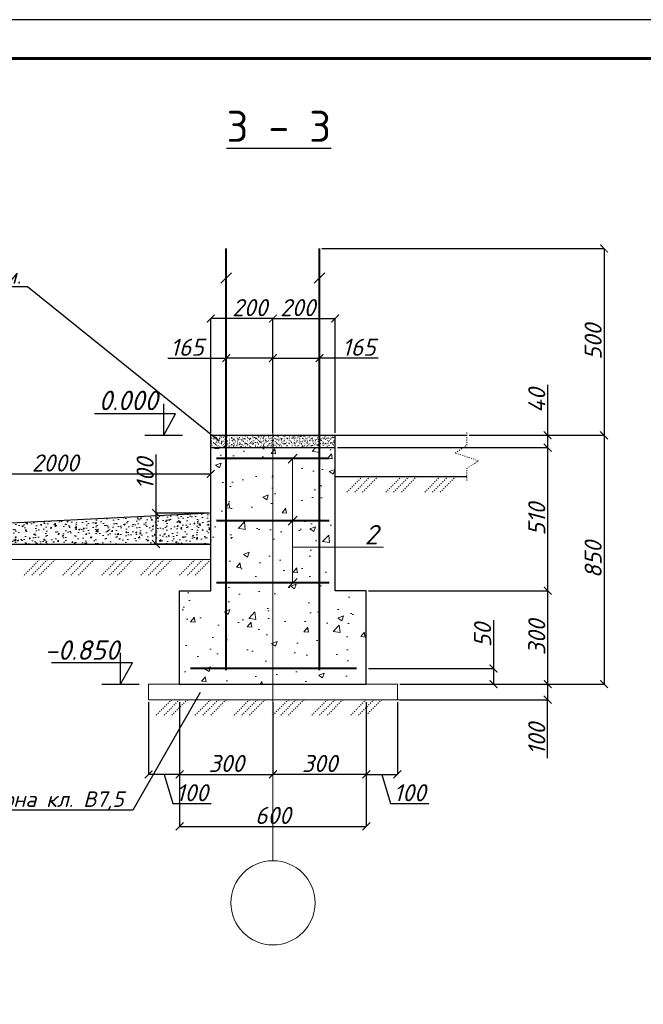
# Model space of a CAD drawing. Header units: millimetres. Extents: x 494616 to 29467618, y -815866 to -785734.
# Tile 8 of 21: x 614504 to 622523, y -798392 to -785734. Entities that reach past the tile are written whole.
import ezdxf
from ezdxf import colors
from ezdxf.entities.mleader import LeaderData, LeaderLine
from ezdxf.enums import TextEntityAlignment as Align
from ezdxf.math import Vec2, Vec3

# ---------------------------------------------------------------- set-up
doc = ezdxf.new("R2010")
doc.units = ezdxf.units.MM
for name, pattern in [('ACAD_ISO03W100', [30, 12, -18]), ('ACAD_ISO04W100', [30, 24, -3, 0, -3]), ('CENTER', [50.8, 31.75, -6.35, 6.35, -6.35])]:
    doc.linetypes.add(name, pattern=pattern)
for name, color, linetype in [('dim', 55, 'Continuous'), ('RAZMER', 5, 'Continuous'), ('Отметки', 5, 'Continuous')]:
    doc.layers.add(name, color=color, linetype=linetype)
for name, color, linetype, lineweight in [('HVA. Текст (Text) RU.0', 7, 'Continuous', 13), ('Арматура', 30, 'Continuous', 30), ('оси', 12, 'ACAD_ISO04W100', 20), ('текст', 7, 'Continuous', 25), ('Фундамент', 133, 'Continuous', 50), ('Фундаменты', 214, 'Continuous', 30), ('Штрих', 7, 'ACAD_ISO03W100', 15)]:
    doc.layers.add(name, color=color, linetype=linetype, lineweight=lineweight)
doc.styles.add('GOST', font='isocpeur.ttf', dxfattribs={"oblique": 15})
doc.styles.add('GOST 2.304', font='CS_Gost2304.shx', dxfattribs={"oblique": 15})
doc.styles.add('ISOCPEUR', font='isocpeui.ttf')
doc.styles.add('SPDS1', font='spds.shx', dxfattribs={"width": 0.8})
doc.styles.get("Standard").update_dxf_attribs({"font": 'arial.ttf'})
doc.dimstyles.new('100', dxfattribs={"dimtxt": 220, "dimasz": 100, "dimexe": 1.25, "dimexo": 30, "dimgap": 30, "dimtad": 1, "dimtxsty": 'GOST', "dimblk": 'ARCHTICK', "dimcen": 30, "dimadec": 0, "dimazin": 0, "dimtfac": 1, "dimtmove": 1, "dimatfit": 3, "dimldrblk": 'ARCHTICK', "dimfxl": 0, "dimarcsym": 0})

# ---------------------------------------------------------------- blocks, each defined once
blk = doc.blocks.new('*U867')
at = {"color": 0, "linetype": 'Continuous', "lineweight": -2}
blk.add_lwpolyline([(-541.81, 0), (0, 0), (0, 297), (-541.81, 297), (-541.81, 0)], dxfattribs=at)
at = {"color": 13, "linetype": 'Continuous', "lineweight": 60}
blk.add_lwpolyline([(-521.81, 5), (-5, 5), (-5, 292), (-521.81, 292), (-521.81, 5)], dxfattribs=at)
at = {"color": 0, "linetype": 'Continuous', "lineweight": -2, "style": 'GOST 2.304', "oblique": 15}
for tag, p in [('ДАТА_С7', (-532.61, 275.6)), ('ДАТА_С8', (-527.61, 275.6)), ('ДАТА_С9', (-522.61, 275.6)), ('ФАМИЛИЯ_С7', (-532.61, 240.6)), ('ФАМИЛИЯ_С8', (-527.61, 240.6)), ('ФАМИЛИЯ_С9', (-522.61, 240.6)), ('ДОЛЖНОСТЬ_С7', (-532.61, 220.6)), ('ДОЛЖНОСТЬ_С8', (-527.61, 220.6)), ('ДОЛЖНОСТЬ_С9', (-522.61, 220.6)), ('ДАТА_С4', (-532.61, 210.6)), ('ДАТА_С5', (-527.61, 210.6)), ('ДАТА_С6', (-522.61, 210.6)), ('ФАМИЛИЯ_С4', (-532.61, 175.6)), ('ФАМИЛИЯ_С5', (-527.61, 175.6)), ('ФАМИЛИЯ_С6', (-522.61, 175.6)), ('ДОЛЖНОСТЬ_С4', (-532.61, 155.6)), ('ДОЛЖНОСТЬ_С5', (-527.61, 155.6)), ('ДОЛЖНОСТЬ_С6', (-522.61, 155.6)), ('ДАТА_С1', (-532.61, 145.6)), ('ДАТА_С2', (-527.61, 145.6)), ('ДАТА_С3', (-522.61, 145.6)), ('ФАМИЛИЯ_С1', (-532.61, 110.6)), ('ФАМИЛИЯ_С2', (-527.61, 110.6)), ('ФАМИЛИЯ_С3', (-522.61, 110.6)), ('ДОЛЖНОСТЬ_С1', (-532.61, 90.6)), ('ДОЛЖНОСТЬ_С2', (-527.61, 90.6)), ('ДОЛЖНОСТЬ_С3', (-522.61, 90.6))]:
    blk.add_attdef(tag, p, '', height=2.5, rotation=90, dxfattribs=at)
for tag, p in [('ИЗМЕНЕНИЕ4', (-185, 55.95)), ('УЧАСТОК4', (-175, 55.95)), ('ЛИСТ4', (-165, 55.95)), ('ДОК4', (-155, 55.95)), ('ИЗМЕНЕНИЕ3', (-185, 50.95)), ('УЧАСТОК3', (-175, 50.95)), ('ЛИСТ3', (-165, 50.95)), ('ДОК3', (-155, 50.95)), ('ИЗМЕНЕНИЕ2', (-185, 45.95)), ('УЧАСТОК2', (-175, 45.95)), ('ЛИСТ2', (-165, 45.95)), ('ДОК2', (-155, 45.95)), ('НАИМЕНОВАНИЕ1', (-66.57, 45.54)), ('ИЗМЕНЕНИЕ1', (-185, 40.95)), ('УЧАСТОК1', (-175, 40.95)), ('ЛИСТ1', (-165, 40.95)), ('ДОК1', (-155, 40.95)), ('НАИМЕНОВАНИЕ2', (-66.57, 41.18)), ('НАИМЕНОВАНИЕ3', (-66.57, 36.94)), ('СООРУЖЕНИЕ1', (-89.86, 30.35)), ('СООРУЖЕНИЕ2', (-89.86, 25.99)), ('СООРУЖЕНИЕ3', (-89.86, 21.75)), ('НАИМЕНОВАНИЕ_ЛИСТА1', (-90.36, 15.32)), ('НАИМЕНОВАНИЕ_ЛИСТА2', (-90.36, 10.97)), ('НАИМЕНОВАНИЕ_ЛИСТА3', (-90.36, 6.72))]:
    blk.add_attdef(tag, text='', height=2.5, dxfattribs=at).set_placement(p, align=Align.CENTER)
at = {"color": 0, "linetype": 'Continuous', "lineweight": -2, "style": 'GOST 2.304', "oblique": 15, "flags": 8}
for tag, p in [('ДАТА10', (-130.07, 55.83)), ('ДАТА9', (-130.07, 50.83)), ('ДАТА8', (-130.07, 45.83)), ('ДАТА7', (-130.07, 40.83)), ('ДАТА6', (-130.07, 30.83)), ('ДАТА5', (-130.07, 25.83)), ('ДАТА4', (-130.07, 20.83)), ('ДАТА3', (-130.07, 15.83)), ('ДАТА2', (-130.07, 10.83)), ('ДАТА1', (-130.07, 5.83))]:
    blk.add_attdef(tag, text='', height=2.5, dxfattribs=at).set_placement(p, align=Align.CENTER)
at = {"color": 0, "linetype": 'Continuous', "lineweight": -2, "style": 'GOST 2.304', "oblique": 15}
blk.add_attdef('!ШИФР', text='', height=5, dxfattribs=at).set_placement((-60.29, 52.75), align=Align.RIGHT)
for tag, p, height in [('!РАЗДЕЛ', (-60.07, 52.75), 5), ('ДОЛЖНОСТЬ6', (-188.95, 30.95), 2.5), ('ФАМИЛИЯ6', (-168.95, 30.95), 2.5), ('ДОЛЖНОСТЬ5', (-188.95, 25.95), 2.5), ('ФАМИЛИЯ5', (-168.95, 25.95), 2.5), ('ДОЛЖНОСТЬ4', (-188.95, 20.95), 2.5), ('ФАМИЛИЯ4', (-168.95, 20.95), 2.5), ('ДОЛЖНОСТЬ3', (-188.95, 15.95), 2.5), ('ФАМИЛИЯ3', (-168.95, 15.95), 2.5), ('ДОЛЖНОСТЬ2', (-188.95, 10.95), 2.5), ('ФАМИЛИЯ2', (-168.95, 10.95), 2.5), ('ДОЛЖНОСТЬ1', (-188.95, 5.95), 2.5), ('ФАМИЛИЯ1', (-168.95, 5.95), 2.5)]:
    blk.add_attdef(tag, p, '', height=height, dxfattribs=at)
for tag, p in [('!СТАДИЯ', (-47.46, 25)), ('!НОМЕР', (-32.5, 25)), ('КОЛИЧЕСТВО_ЛИСТОВ', (-15, 25)), ('КОЛИЧЕСТВО_ЛИСТОВ', (-19.29, 13.01))]:
    blk.add_attdef(tag, text='', height=2.5, dxfattribs=at).set_placement(p, align=Align.MIDDLE_CENTER)
at = {"color": 0, "linetype": 'Continuous', "lineweight": -2, "style": 'GOST 2.304', "oblique": 15, "flags": 8}
blk.add_attdef('!ФОРМАТ', (-19.5, 1.25), '', height=2.5, dxfattribs=at)
blk = doc.blocks.new('_ArchTick')
at = {"color": 0, "linetype": 'ByBlock', "const_width": 0.15}
blk.add_lwpolyline([(-0.5, -0.5), (0.5, 0.5)], dxfattribs=at)
blk = doc.blocks.new('*D868')
at = {"layer": 'Defpoints', "color": 0, "lineweight": 20, "transparency": 16777216}
for p in [(616561, -794476), (617761, -794476), (617761, -795436)]:
    blk.add_point(p, dxfattribs=at)
at = {"layer": 'dim', "color": 0, "lineweight": -2, "transparency": 16777216}
for p, q in [((616561, -794506), (616561, -795437)), ((617761, -794506), (617761, -795437))]:
    blk.add_line(p, q, dxfattribs=at)
at = {"layer": 'dim', "color": 0, "linetype": 'Continuous', "lineweight": -2, "transparency": 16777216}
blk.add_line((616561, -795436), (617761, -795436), dxfattribs=at)
at = {"layer": 'dim', "color": 0, "lineweight": -2, "transparency": 16777216, "xscale": 100, "yscale": 100, "zscale": 100, "rotation": 180}
blk.add_blockref('_ArchTick', (616561, -795436), dxfattribs=at)
at = {"layer": 'dim', "color": 0, "lineweight": -2, "transparency": 16777216, "xscale": 100, "yscale": 100, "zscale": 100}
blk.add_blockref('_ArchTick', (617761, -795436), dxfattribs=at)
at = {"layer": 'dim', "color": 0, "transparency": 16777216, "insert": (617161, -795296), "char_height": 220, "attachment_point": 5, "style": 'GOST'}
blk.add_mtext('300', dxfattribs=at)
blk = doc.blocks.new('*D869')
at = {"layer": 'Defpoints', "color": 0, "lineweight": 20, "transparency": 16777216}
for p in [(616561, -794476), (618961, -794476), (618961, -796104)]:
    blk.add_point(p, dxfattribs=at)
at = {"layer": 'dim', "color": 0, "lineweight": -2, "transparency": 16777216}
for p, q in [((616561, -794506), (616561, -796106)), ((618961, -794506), (618961, -796106))]:
    blk.add_line(p, q, dxfattribs=at)
at = {"layer": 'dim', "color": 0, "linetype": 'Continuous', "lineweight": -2, "transparency": 16777216}
blk.add_line((616561, -796104), (618961, -796104), dxfattribs=at)
at = {"layer": 'dim', "color": 0, "lineweight": -2, "transparency": 16777216, "xscale": 100, "yscale": 100, "zscale": 100, "rotation": 180}
blk.add_blockref('_ArchTick', (616561, -796104), dxfattribs=at)
at = {"layer": 'dim', "color": 0, "lineweight": -2, "transparency": 16777216, "xscale": 100, "yscale": 100, "zscale": 100}
blk.add_blockref('_ArchTick', (618961, -796104), dxfattribs=at)
at = {"layer": 'dim', "color": 0, "transparency": 16777216, "insert": (617761, -795964), "char_height": 220, "attachment_point": 5, "style": 'GOST'}
blk.add_mtext('600', dxfattribs=at)
blk = doc.blocks.new('*D870')
at = {"layer": 'Defpoints', "color": 0, "lineweight": 20, "transparency": 16777216}
for p in [(617761, -794476), (618961, -794476), (617761, -795436)]:
    blk.add_point(p, dxfattribs=at)
at = {"layer": 'dim', "color": 0, "lineweight": -2, "transparency": 16777216}
for p, q in [((617761, -794506), (617761, -795437)), ((618961, -794506), (618961, -795437))]:
    blk.add_line(p, q, dxfattribs=at)
at = {"layer": 'dim', "color": 0, "linetype": 'Continuous', "lineweight": -2, "transparency": 16777216}
blk.add_line((618961, -795436), (617761, -795436), dxfattribs=at)
at = {"layer": 'dim', "color": 0, "lineweight": -2, "transparency": 16777216, "xscale": 100, "yscale": 100, "zscale": 100, "rotation": 180}
blk.add_blockref('_ArchTick', (617761, -795436), dxfattribs=at)
at = {"layer": 'dim', "color": 0, "lineweight": -2, "transparency": 16777216, "xscale": 100, "yscale": 100, "zscale": 100}
blk.add_blockref('_ArchTick', (618961, -795436), dxfattribs=at)
at = {"layer": 'dim', "color": 0, "transparency": 16777216, "insert": (618361, -795296), "char_height": 220, "attachment_point": 5, "style": 'GOST'}
blk.add_mtext('300', dxfattribs=at)
blk = doc.blocks.new('*D871')
at = {"layer": 'Defpoints', "color": 0, "lineweight": 20, "transparency": 16777216}
for p in [(616161, -794476), (616561, -794476), (616161, -795436)]:
    blk.add_point(p, dxfattribs=at)
at = {"layer": 'dim', "color": 0, "lineweight": -2, "transparency": 16777216}
for p, q in [((616161, -794506), (616161, -795437)), ((616561, -794506), (616561, -795437))]:
    blk.add_line(p, q, dxfattribs=at)
at = {"layer": 'dim', "color": 0, "linetype": 'Continuous', "lineweight": -2, "transparency": 16777216}
for p, q in [((616561, -795436), (616161, -795436)), ((616361, -795436), (616473, -795812)), ((616473, -795812), (616966, -795812))]:
    blk.add_line(p, q, dxfattribs=at)
at = {"layer": 'dim', "color": 0, "lineweight": -2, "transparency": 16777216, "xscale": 100, "yscale": 100, "zscale": 100, "rotation": 180}
blk.add_blockref('_ArchTick', (616161, -795436), dxfattribs=at)
at = {"layer": 'dim', "color": 0, "lineweight": -2, "transparency": 16777216, "xscale": 100, "yscale": 100, "zscale": 100}
blk.add_blockref('_ArchTick', (616561, -795436), dxfattribs=at)
at = {"layer": 'dim', "color": 0, "transparency": 16777216, "insert": (616720, -795672), "char_height": 220, "attachment_point": 5, "style": 'GOST'}
blk.add_mtext('100', dxfattribs=at)
blk = doc.blocks.new('*D872')
at = {"layer": 'Defpoints', "color": 0, "lineweight": 20, "transparency": 16777216}
for p in [(618961, -794476), (619361, -794476), (619361, -795436)]:
    blk.add_point(p, dxfattribs=at)
at = {"layer": 'dim', "color": 0, "lineweight": -2, "transparency": 16777216}
for p, q in [((618961, -794506), (618961, -795437)), ((619361, -794506), (619361, -795437))]:
    blk.add_line(p, q, dxfattribs=at)
at = {"layer": 'dim', "color": 0, "linetype": 'Continuous', "lineweight": -2, "transparency": 16777216}
for p, q in [((618961, -795436), (619361, -795436)), ((619161, -795436), (619273, -795812)), ((619273, -795812), (619766, -795812))]:
    blk.add_line(p, q, dxfattribs=at)
at = {"layer": 'dim', "color": 0, "lineweight": -2, "transparency": 16777216, "xscale": 100, "yscale": 100, "zscale": 100, "rotation": 180}
blk.add_blockref('_ArchTick', (618961, -795436), dxfattribs=at)
at = {"layer": 'dim', "color": 0, "lineweight": -2, "transparency": 16777216, "xscale": 100, "yscale": 100, "zscale": 100}
blk.add_blockref('_ArchTick', (619361, -795436), dxfattribs=at)
at = {"layer": 'dim', "color": 0, "transparency": 16777216, "insert": (619520, -795672), "char_height": 220, "attachment_point": 5, "style": 'GOST'}
blk.add_mtext('100', dxfattribs=at)
blk = doc.blocks.new('*D873')
at = {"layer": 'Defpoints', "color": 0, "lineweight": 20, "transparency": 16777216}
for p in [(619361, -794276), (619361, -794476), (621293, -794476)]:
    blk.add_point(p, dxfattribs=at)
at = {"layer": 'dim', "color": 0, "lineweight": -2, "transparency": 16777216}
for p, q in [((619391, -794276), (621294, -794276)), ((619391, -794476), (621294, -794476))]:
    blk.add_line(p, q, dxfattribs=at)
at = {"layer": 'dim', "color": 0, "linetype": 'Continuous', "lineweight": -2, "transparency": 16777216}
for p in [(621293, -794276), (621293, -795227)]:
    blk.add_line(p, (621293, -794476), dxfattribs=at)
at = {"layer": 'dim', "color": 0, "lineweight": -2, "transparency": 16777216, "xscale": 100, "yscale": 100, "zscale": 100}
for p, rotation in [((621293, -794276), 90), ((621293, -794476), 270)]:
    blk.add_blockref('_ArchTick', p, dxfattribs=dict(at, rotation=rotation))
at = {"layer": 'dim', "color": 0, "transparency": 16777216, "insert": (621153, -794981), "char_height": 220, "attachment_point": 5, "rotation": 90, "style": 'GOST'}
blk.add_mtext('100', dxfattribs=at)
blk = doc.blocks.new('*D874')
at = {"layer": 'Defpoints', "color": 0, "lineweight": 20, "transparency": 16777216}
for p in [(618961, -794076), (619361, -794276), (620597, -794276)]:
    blk.add_point(p, dxfattribs=at)
at = {"layer": 'dim', "color": 0, "linetype": 'Continuous', "lineweight": -2, "transparency": 16777216}
for p, q in [((620597, -793454), (620597, -794076)), ((620597, -794076), (620597, -794276))]:
    blk.add_line(p, q, dxfattribs=at)
at = {"layer": 'dim', "color": 0, "lineweight": -2, "transparency": 16777216}
for p, q in [((618991, -794076), (620598, -794076)), ((619391, -794276), (620598, -794276))]:
    blk.add_line(p, q, dxfattribs=at)
at = {"layer": 'dim', "color": 0, "lineweight": -2, "transparency": 16777216, "xscale": 100, "yscale": 100, "zscale": 100}
for p, rotation in [((620597, -794076), 90), ((620597, -794276), 270)]:
    blk.add_blockref('_ArchTick', p, dxfattribs=dict(at, rotation=rotation))
at = {"layer": 'dim', "color": 0, "transparency": 16777216, "insert": (620457, -793646), "char_height": 220, "attachment_point": 5, "rotation": 90, "style": 'GOST'}
blk.add_mtext('50', dxfattribs=at)
blk = doc.blocks.new('*D875')
at = {"layer": 'Defpoints', "color": 0, "lineweight": 20, "transparency": 16777216}
for p in [(618961, -793076), (619361, -794276), (621293, -794276)]:
    blk.add_point(p, dxfattribs=at)
at = {"layer": 'dim', "color": 0, "lineweight": -2, "transparency": 16777216}
for p, q in [((618991, -793076), (621294, -793076)), ((619391, -794276), (621294, -794276))]:
    blk.add_line(p, q, dxfattribs=at)
at = {"layer": 'dim', "color": 0, "linetype": 'Continuous', "lineweight": -2, "transparency": 16777216}
blk.add_line((621293, -793076), (621293, -794276), dxfattribs=at)
at = {"layer": 'dim', "color": 0, "lineweight": -2, "transparency": 16777216, "xscale": 100, "yscale": 100, "zscale": 100}
for p, rotation in [((621293, -793076), 90), ((621293, -794276), 270)]:
    blk.add_blockref('_ArchTick', p, dxfattribs=dict(at, rotation=rotation))
at = {"layer": 'dim', "color": 0, "transparency": 16777216, "insert": (621153, -793676), "char_height": 220, "attachment_point": 5, "rotation": 90, "style": 'GOST'}
blk.add_mtext('300', dxfattribs=at)
blk = doc.blocks.new('*D876')
at = {"layer": 'Defpoints', "color": 0, "lineweight": 20, "transparency": 16777216}
for p in [(618561, -791236), (618961, -793076), (621293, -793076)]:
    blk.add_point(p, dxfattribs=at)
at = {"layer": 'dim', "color": 0, "lineweight": -2, "transparency": 16777216}
for p, q in [((618591, -791236), (621294, -791236)), ((618991, -793076), (621294, -793076))]:
    blk.add_line(p, q, dxfattribs=at)
at = {"layer": 'dim', "color": 0, "linetype": 'Continuous', "lineweight": -2, "transparency": 16777216}
blk.add_line((621293, -791236), (621293, -793076), dxfattribs=at)
at = {"layer": 'dim', "color": 0, "lineweight": -2, "transparency": 16777216, "xscale": 100, "yscale": 100, "zscale": 100}
for p, rotation in [((621293, -791236), 90), ((621293, -793076), 270)]:
    blk.add_blockref('_ArchTick', p, dxfattribs=dict(at, rotation=rotation))
at = {"layer": 'dim', "color": 0, "transparency": 16777216, "insert": (621153, -792156), "char_height": 220, "attachment_point": 5, "rotation": 90, "style": 'GOST'}
blk.add_mtext('510', dxfattribs=at)
blk = doc.blocks.new('*D877')
at = {"layer": 'Defpoints', "color": 0, "lineweight": 20, "transparency": 16777216}
for p in [(620254, -791076), (619361, -794276), (622018, -794276)]:
    blk.add_point(p, dxfattribs=at)
at = {"layer": 'dim', "color": 0, "lineweight": -2, "transparency": 16777216}
for p, q in [((620284, -791076), (622019, -791076)), ((619391, -794276), (622019, -794276))]:
    blk.add_line(p, q, dxfattribs=at)
at = {"layer": 'dim', "color": 0, "linetype": 'Continuous', "lineweight": -2, "transparency": 16777216}
blk.add_line((622018, -791076), (622018, -794276), dxfattribs=at)
at = {"layer": 'dim', "color": 0, "lineweight": -2, "transparency": 16777216, "xscale": 100, "yscale": 100, "zscale": 100}
for p, rotation in [((622018, -791076), 90), ((622018, -794276), 270)]:
    blk.add_blockref('_ArchTick', p, dxfattribs=dict(at, rotation=rotation))
at = {"layer": 'dim', "color": 0, "transparency": 16777216, "insert": (621878, -792676), "char_height": 220, "attachment_point": 5, "rotation": 90, "style": 'GOST'}
blk.add_mtext('850', dxfattribs=at)
blk = doc.blocks.new('*D878')
at = {"layer": 'Defpoints', "color": 0, "lineweight": 20, "transparency": 16777216}
for p in [(618361, -788676), (620254, -791076), (622018, -791076)]:
    blk.add_point(p, dxfattribs=at)
at = {"layer": 'dim', "color": 0, "lineweight": -2, "transparency": 16777216}
for p, q in [((618391, -788676), (622019, -788676)), ((620284, -791076), (622019, -791076))]:
    blk.add_line(p, q, dxfattribs=at)
at = {"layer": 'dim', "color": 0, "linetype": 'Continuous', "lineweight": -2, "transparency": 16777216}
blk.add_line((622018, -788676), (622018, -791076), dxfattribs=at)
at = {"layer": 'dim', "color": 0, "lineweight": -2, "transparency": 16777216, "xscale": 100, "yscale": 100, "zscale": 100}
for p, rotation in [((622018, -788676), 90), ((622018, -791076), 270)]:
    blk.add_blockref('_ArchTick', p, dxfattribs=dict(at, rotation=rotation))
at = {"layer": 'dim', "color": 0, "transparency": 16777216, "insert": (621878, -789876), "char_height": 220, "attachment_point": 5, "rotation": 90, "style": 'GOST'}
blk.add_mtext('500', dxfattribs=at)
blk = doc.blocks.new('*D880')
at = {"layer": 'Defpoints', "color": 0, "lineweight": 20, "transparency": 16777216}
for p in [(616961, -792076), (616257, -792476), (616961, -792476)]:
    blk.add_point(p, dxfattribs=at)
at = {"layer": 'dim', "color": 0, "linetype": 'Continuous', "lineweight": -2, "transparency": 16777216}
for p, q in [((616257, -791324), (616257, -792076)), ((616257, -792076), (616257, -792476))]:
    blk.add_line(p, q, dxfattribs=at)
at = {"layer": 'dim', "color": 0, "lineweight": -2, "transparency": 16777216}
for p, q in [((616931, -792076), (616256, -792076)), ((616931, -792476), (616256, -792476))]:
    blk.add_line(p, q, dxfattribs=at)
at = {"layer": 'dim', "color": 0, "lineweight": -2, "transparency": 16777216, "xscale": 100, "yscale": 100, "zscale": 100}
for p, rotation in [((616257, -792076), 90), ((616257, -792476), 270)]:
    blk.add_blockref('_ArchTick', p, dxfattribs=dict(at, rotation=rotation))
at = {"layer": 'dim', "color": 0, "transparency": 16777216, "insert": (616117, -791571), "char_height": 220, "attachment_point": 5, "rotation": 90, "style": 'GOST'}
blk.add_mtext('100', dxfattribs=at)
blk = doc.blocks.new('*D881')
at = {"layer": 'Defpoints', "color": 0, "lineweight": 20, "transparency": 16777216}
for p in [(620629, -791076), (620628, -791236), (621293, -791236)]:
    blk.add_point(p, dxfattribs=at)
at = {"layer": 'dim', "color": 0, "linetype": 'Continuous', "lineweight": -2, "transparency": 16777216}
for p, q in [((621293, -790428), (621293, -791076)), ((621293, -791076), (621293, -791236))]:
    blk.add_line(p, q, dxfattribs=at)
at = {"layer": 'dim', "color": 0, "lineweight": -2, "transparency": 16777216}
for p, q in [((620659, -791076), (621294, -791076)), ((620658, -791236), (621294, -791236))]:
    blk.add_line(p, q, dxfattribs=at)
at = {"layer": 'dim', "color": 0, "lineweight": -2, "transparency": 16777216, "xscale": 100, "yscale": 100, "zscale": 100}
for p, rotation in [((621293, -791076), 90), ((621293, -791236), 270)]:
    blk.add_blockref('_ArchTick', p, dxfattribs=dict(at, rotation=rotation))
at = {"layer": 'dim', "color": 0, "transparency": 16777216, "insert": (621153, -790631), "char_height": 220, "attachment_point": 5, "rotation": 90, "style": 'GOST'}
blk.add_mtext('40', dxfattribs=at)
blk = doc.blocks.new('_None')
blk = doc.blocks.new('*D882')
at = {"layer": 'Defpoints', "color": 0, "lineweight": 20, "transparency": 16777216}
for p in [(616961, -791573), (616961, -792076), (612961, -792276)]:
    blk.add_point(p, dxfattribs=at)
at = {"layer": 'dim', "color": 0, "lineweight": -2, "transparency": 16777216}
for p, q in [((612961, -792246), (612961, -791572)), ((616961, -792046), (616961, -791572))]:
    blk.add_line(p, q, dxfattribs=at)
at = {"layer": 'dim', "color": 0, "linetype": 'Continuous', "lineweight": -2, "transparency": 16777216}
blk.add_line((612961, -791573), (616961, -791573), dxfattribs=at)
at = {"layer": 'dim', "color": 0, "lineweight": -2, "transparency": 16777216, "xscale": 100, "yscale": 100, "zscale": 100, "rotation": 180}
blk.add_blockref('_ArchTick', (612961, -791573), dxfattribs=at)
at = {"layer": 'dim', "color": 0, "lineweight": -2, "transparency": 16777216, "xscale": 100, "yscale": 100, "zscale": 100}
blk.add_blockref('_ArchTick', (616961, -791573), dxfattribs=at)
at = {"layer": 'dim', "color": 0, "transparency": 16777216, "insert": (614961, -791433), "char_height": 220, "attachment_point": 5, "style": 'GOST'}
blk.add_mtext('2000', dxfattribs=at)
blk = doc.blocks.new('*D906')
at = {"layer": 'Defpoints', "color": 0, "lineweight": 20, "transparency": 16777216}
for p in [(617161, -790085), (617161, -791076), (617761, -791076)]:
    blk.add_point(p, dxfattribs=at)
at = {"layer": 'dim', "color": 0, "linetype": 'Continuous', "lineweight": -2, "transparency": 16777216}
for p in [(616409, -790085), (617761, -790085)]:
    blk.add_line(p, (617161, -790085), dxfattribs=at)
at = {"layer": 'dim', "color": 0, "lineweight": -2, "transparency": 16777216}
for p, q in [((617161, -791046), (617161, -790084)), ((617761, -791046), (617761, -790084))]:
    blk.add_line(p, q, dxfattribs=at)
at = {"layer": 'dim', "color": 0, "lineweight": -2, "transparency": 16777216, "xscale": 100, "yscale": 100, "zscale": 100, "rotation": 180}
blk.add_blockref('_ArchTick', (617161, -790085), dxfattribs=at)
at = {"layer": 'dim', "color": 0, "lineweight": -2, "transparency": 16777216, "xscale": 100, "yscale": 100, "zscale": 100}
blk.add_blockref('_ArchTick', (617761, -790085), dxfattribs=at)
at = {"layer": 'dim', "color": 0, "transparency": 16777216, "insert": (616656, -789945), "char_height": 220, "attachment_point": 5, "style": 'GOST'}
blk.add_mtext('165', dxfattribs=at)
blk = doc.blocks.new('*D883')
at = {"layer": 'Defpoints', "color": 0, "lineweight": 20, "transparency": 16777216}
for p in [(618361, -790085), (617761, -791076), (618361, -791076)]:
    blk.add_point(p, dxfattribs=at)
at = {"layer": 'dim', "color": 0, "lineweight": -2, "transparency": 16777216}
for p, q in [((617761, -791046), (617761, -790084)), ((618361, -791046), (618361, -790084))]:
    blk.add_line(p, q, dxfattribs=at)
at = {"layer": 'dim', "color": 0, "linetype": 'Continuous', "lineweight": -2, "transparency": 16777216}
for p in [(617761, -790085), (619112, -790085)]:
    blk.add_line(p, (618361, -790085), dxfattribs=at)
at = {"layer": 'dim', "color": 0, "lineweight": -2, "transparency": 16777216, "xscale": 100, "yscale": 100, "zscale": 100, "rotation": 180}
blk.add_blockref('_ArchTick', (617761, -790085), dxfattribs=at)
at = {"layer": 'dim', "color": 0, "lineweight": -2, "transparency": 16777216, "xscale": 100, "yscale": 100, "zscale": 100}
blk.add_blockref('_ArchTick', (618361, -790085), dxfattribs=at)
at = {"layer": 'dim', "color": 0, "transparency": 16777216, "insert": (618866, -789945), "char_height": 220, "attachment_point": 5, "style": 'GOST'}
blk.add_mtext('165', dxfattribs=at)
blk = doc.blocks.new('*D907')
at = {"layer": 'Defpoints', "color": 0, "lineweight": 20, "transparency": 16777216}
for p in [(618561, -789576), (617761, -790742), (618561, -791076)]:
    blk.add_point(p, dxfattribs=at)
at = {"layer": 'dim', "color": 0, "lineweight": -2, "transparency": 16777216}
for p, q in [((617761, -790712), (617761, -789575)), ((618561, -791046), (618561, -789575))]:
    blk.add_line(p, q, dxfattribs=at)
at = {"layer": 'dim', "color": 0, "linetype": 'Continuous', "lineweight": -2, "transparency": 16777216}
blk.add_line((617761, -789576), (618561, -789576), dxfattribs=at)
at = {"layer": 'dim', "color": 0, "lineweight": -2, "transparency": 16777216, "xscale": 100, "yscale": 100, "zscale": 100, "rotation": 180}
blk.add_blockref('_ArchTick', (617761, -789576), dxfattribs=at)
at = {"layer": 'dim', "color": 0, "lineweight": -2, "transparency": 16777216, "xscale": 100, "yscale": 100, "zscale": 100}
blk.add_blockref('_ArchTick', (618561, -789576), dxfattribs=at)
at = {"layer": 'dim', "color": 0, "transparency": 16777216, "insert": (618080, -789436), "char_height": 220, "attachment_point": 5, "style": 'GOST'}
blk.add_mtext('200', dxfattribs=at)
blk = doc.blocks.new('*D908')
at = {"layer": 'Defpoints', "color": 0, "lineweight": 20, "transparency": 16777216}
for p in [(616961, -789576), (617761, -790533), (616961, -791076)]:
    blk.add_point(p, dxfattribs=at)
at = {"layer": 'dim', "color": 0, "lineweight": -2, "transparency": 16777216}
for p, q in [((616961, -791046), (616961, -789575)), ((617761, -790503), (617761, -789575))]:
    blk.add_line(p, q, dxfattribs=at)
at = {"layer": 'dim', "color": 0, "linetype": 'Continuous', "lineweight": -2, "transparency": 16777216}
blk.add_line((617761, -789576), (616961, -789576), dxfattribs=at)
at = {"layer": 'dim', "color": 0, "lineweight": -2, "transparency": 16777216, "xscale": 100, "yscale": 100, "zscale": 100, "rotation": 180}
blk.add_blockref('_ArchTick', (616961, -789576), dxfattribs=at)
at = {"layer": 'dim', "color": 0, "lineweight": -2, "transparency": 16777216, "xscale": 100, "yscale": 100, "zscale": 100}
blk.add_blockref('_ArchTick', (617761, -789576), dxfattribs=at)
at = {"layer": 'dim', "color": 0, "transparency": 16777216, "insert": (617463, -789436), "char_height": 220, "attachment_point": 5, "style": 'GOST'}
blk.add_mtext('200', dxfattribs=at)

msp = doc.modelspace()

# ---------------------------------------------------------------- hatches: boundary and pattern name
at = {"layer": 'Штрих'}
h = msp.add_hatch(dxfattribs=at)
h.set_pattern_fill('AR-SAND')
h.set_pattern_definition([(37.5, (-995241.363, -1026974.177), (-1.6000313, 48.9413237), [0, -38.608, 0, -43.18, 0, -41.275]), (7.5, (-995241.36, -1026974.18), (44.9523283, 71.68251), [0, -20.828, 0, -34.798, 0, -13.335]), (327.5, (-995272.605, -1026974.177), (79.099237, 0.1437185), [0, -12.7, 0, -45.72, 0, -59.69]), (317.5, (-995272.605, -1026974.18), (76.3556452, 22.2929323), [0, -6.35, 0, -29.972, 0, -34.29])])
h.paths.add_polyline_path([(618560.532, -791075.711), (616959.909, -791075.711), (616959.909, -791235.711), (618560.532, -791235.711)])
h = msp.add_hatch(dxfattribs=at)
h.set_pattern_fill('AR-CONC', scale=4)
h.set_pattern_definition([(50, (-184534.5, -480514.03), (728.73868, -63.75634), [76.2, -838.2]), (355, (-184534.5, -480514), (-140.9737, 764.2274), [60.96, -670.56234]), (100.451445, (-184473.8, -480519.34), (587.765, 700.471), [64.76004, -712.361]), (46.1842, (-184534.5, -480310.8), (1084.3162, -168.1693), [114.3, -1257.3]), (96.63556, (-184444.1, -480324.8), (949.6165, 989.7045), [97.1401, -1068.5424]), (351.18415, (-184534.5, -480310.8), (949.6165, 989.7045), [91.4399, -1005.8389]), (21, (-184432.9, -480361.63), (606.45757, -409.0608), [76.2, -838.2]), (326, (-184432.9, -480361.6), (247.2081, 736.75186), [60.96, -670.56]), (71.451445, (-184382.36, -480395.7), (853.6657, 327.6911), [64.76004, -712.35975]), (37.5, (-184534.5, -480514.03), (12.35441, 338.220155), [0, -662.432, 0, -680.72, 0, -673.1]), (7.5, (-184534.5, -480514.03), (267.27865, 400.7223), [0, -388.112, 0, -647.192, 0, -256.54]), (327.5, (-184761.06, -480514.03), (542.36238, -22.91498), [0, -254, 0, -792.48, 0, -1051.56]), (317.5, (-184862.66, -480514.03), (592.51673, 101.70596), [0, -330.2, 0, -526.288, 0, -746.76])])
h.paths.add_polyline_path([(618560.532, -791235.711), (616960.532, -791235.711), (616960.532, -793075.711), (616560.532, -793075.711), (616560.532, -794275.711), (618960.532, -794275.711), (618960.532, -793075.711), (618560.532, -793075.711)])
h = msp.add_hatch(dxfattribs=at)
h.set_pattern_fill('AR-CONC')
h.set_pattern_definition([(50, (-714257.38, -1225967.48), (182.184669, -15.939086), [19.05, -209.55]), (355, (-714257.38, -1225967.48), (-35.243421, 191.056845), [15.24, -167.640584]), (100.451445, (-714242.2, -1225968.8), (146.941247, 175.117752), [16.19001, -178.090245]), (46.1842, (-714257.38, -1225916.68), (271.07904, -42.042328), [28.575, -314.325]), (96.635558, (-714234.8, -1225920.18), (237.404134, 247.426125), [24.285023, -267.13561]), (351.184151, (-714257.38, -1225916.68), (237.404134, 247.426125), [22.859967, -251.45973]), (21, (-714231.98, -1225929.38), (151.614391, -102.265198), [19.05, -209.55]), (326, (-714231.98, -1225929.38), (61.802028, 184.187966), [15.24, -167.64]), (71.451445, (-714219.35, -1225937.9), (213.41642, 81.922769), [16.19001, -178.089938]), (37.5, (-714257.38, -1225967.48), (3.0886033, 84.555039), [0, -165.608, 0, -170.18, 0, -168.275]), (7.5, (-714257.38, -1225967.48), (66.8196625, 100.180575), [0, -97.028, 0, -161.798, 0, -64.135]), (327.5, (-714314.025, -1225967.48), (135.5905952, -5.728744), [0, -63.5, 0, -198.12, 0, -262.89]), (317.5, (-714339.42, -1225967.48), (148.129181, 25.426491), [0, -82.55, 0, -131.572, 0, -186.69])])
h.paths.add_polyline_path([(616960.532, -792075.711), (612960.532, -792275.711), (612960.532, -792475.711), (616960.532, -792475.711)])

# ---------------------------------------------------------------- linework, layer by layer
at = {"layer": 'Арматура', "lineweight": 40}
for p, q in [((617160.532, -794095.711), (617160.532, -788675.711)), ((618360.532, -794095.711), (618360.532, -788675.711)), ((618485.167, -791375.711), (617035.897, -791375.711)), ((618485.167, -792175.711), (617035.897, -792175.711)), ((618485.167, -792975.711), (617035.897, -792975.711)), ((618834.391, -794075.711), (616701.309, -794075.711))]:
    msp.add_line(p, q, dxfattribs=at)
at = {"layer": 'оси', "ltscale": 0.5}
msp.add_line((617760.532, -796545.761), (617760.532, -789875.711), dxfattribs=at)
at = {"layer": 'оси', "linetype": 'Continuous'}
msp.add_circle((617760.532, -797087.169), 541.407, dxfattribs=at)
at = {"layer": 'Отметки'}
for p, q in [((616355.985, -791075.712), (616355.99, -790672.102)), ((616508.938, -790799.943), (615467.834, -790799.943)), ((616355.988, -791075.711), (616508.938, -790799.943)), ((616114.941, -791075.711), (616597.034, -791075.711)), ((615801.404, -794275.712), (615801.408, -793872.102)), ((615954.356, -793999.943), (614913.252, -793999.943)), ((615801.406, -794275.711), (615954.356, -793999.943)), ((615560.359, -794275.711), (616042.452, -794275.711))]:
    msp.add_line(p, q, dxfattribs=at)
at = {"layer": 'Фундамент', "color": 0, "lineweight": 20, "ltscale": 0.2}
for p, q in [((618072.579, -791317.486), (617956.129, -791433.937)), ((618014.354, -791375.711), (618014.354, -792975.711)), ((618072.579, -792117.486), (617956.129, -792233.937)), ((618014.354, -792516.283), (619180.363, -792516.283)), ((618072.579, -792917.486), (617956.129, -793033.937))]:
    msp.add_line(p, q, dxfattribs=at)
at = {"layer": 'Фундаменты'}
for p, q in [((617092.542, -789123.201), (617228.522, -788987.22)), ((618292.542, -789123.201), (618428.522, -788987.22)), ((618560.532, -791075.711), (620254.39, -791075.711)), ((618560.532, -791606.596), (620254.39, -791606.596))]:
    msp.add_line(p, q, dxfattribs=at)
at = {"layer": 'Фундаменты', "lineweight": 30}
for p, q in [((616960.532, -793075.711), (616960.532, -791075.711)), ((616960.532, -791075.711), (618560.532, -791075.711)), ((618560.532, -793075.711), (618560.532, -791075.711)), ((616960.532, -791235.711), (618560.532, -791235.711)), ((612960.532, -792275.711), (616960.532, -792075.711)), ((612960.532, -792475.711), (616960.532, -792475.711)), ((616560.532, -794275.711), (616560.532, -793075.711)), ((616560.532, -793075.711), (616960.532, -793075.711)), ((618960.532, -793075.711), (618560.532, -793075.711)), ((618960.532, -794275.711), (618960.532, -793075.711)), ((616560.532, -794275.711), (618960.532, -794275.711))]:
    msp.add_line(p, q, dxfattribs=at)
at = {"layer": 'Фундаменты', "color": 7, "lineweight": 20}
for p, q in [((612760.532, -792675.711), (616960.532, -792675.711)), ((616160.532, -794475.711), (616160.532, -794275.711)), ((616560.532, -794275.711), (616160.532, -794275.711)), ((619360.532, -794275.711), (618960.532, -794275.711)), ((619360.532, -794475.711), (619360.532, -794275.711)), ((616160.532, -794475.711), (619360.532, -794475.711)), ((616160.532, -794475.711), (620160.532, -794475.711))]:
    msp.add_line(p, q, dxfattribs=at)
at = {"layer": 'Штрих', "color": 24}
for p, q in [((618912.13, -791606.596), (618699.998, -791818.728)), ((619012.13, -791606.596), (618799.998, -791818.728)), ((619112.13, -791606.596), (618899.998, -791818.728)), ((619412.13, -791606.596), (619199.998, -791818.728)), ((619512.13, -791606.596), (619299.998, -791818.728)), ((619612.13, -791606.596), (619399.998, -791818.728)), ((619912.13, -791606.596), (619699.998, -791818.728)), ((620012.13, -791606.596), (619799.998, -791818.728)), ((620112.13, -791606.596), (619899.998, -791818.728)), ((614760.532, -792675.711), (614548.4, -792887.844)), ((614860.532, -792675.711), (614648.4, -792887.844)), ((614960.532, -792675.711), (614748.4, -792887.844)), ((615260.532, -792675.711), (615048.4, -792887.844)), ((615360.532, -792675.711), (615148.4, -792887.844)), ((615460.532, -792675.711), (615248.4, -792887.844)), ((615760.532, -792675.711), (615548.4, -792887.844)), ((615860.532, -792675.711), (615648.4, -792887.844)), ((615960.532, -792675.711), (615748.4, -792887.844)), ((616260.532, -792675.711), (616048.4, -792887.844)), ((616360.532, -792675.711), (616148.4, -792887.844)), ((616460.532, -792675.711), (616248.4, -792887.844)), ((616760.532, -792675.711), (616548.4, -792887.844)), ((616860.532, -792675.711), (616648.4, -792887.844)), ((616960.532, -792675.711), (616748.4, -792887.844)), ((616460.532, -794475.711), (616248.4, -794687.844)), ((616560.532, -794475.711), (616348.4, -794687.844)), ((616660.532, -794475.711), (616448.4, -794687.844)), ((616960.532, -794475.711), (616748.4, -794687.844)), ((617060.532, -794475.711), (616848.4, -794687.844)), ((617160.532, -794475.711), (616948.4, -794687.844)), ((617460.532, -794475.711), (617248.4, -794687.844)), ((617560.532, -794475.711), (617348.4, -794687.844)), ((617660.532, -794475.711), (617448.4, -794687.844)), ((617960.532, -794475.711), (617748.4, -794687.844)), ((618060.532, -794475.711), (617848.4, -794687.844)), ((618160.532, -794475.711), (617948.4, -794687.844)), ((618460.532, -794475.711), (618248.4, -794687.844)), ((618560.532, -794475.711), (618348.4, -794687.844)), ((618660.532, -794475.711), (618448.4, -794687.844)), ((618960.532, -794475.711), (618748.4, -794687.844)), ((619060.532, -794475.711), (618848.4, -794687.844)), ((619160.532, -794475.711), (618948.4, -794687.844))]:
    msp.add_line(p, q, dxfattribs=at)
msp.add_lwpolyline([(620254.39, -791656.596), (620254.39, -791504.146), (620404.39, -791404.146), (620104.39, -791304.146), (620254.39, -791204.146), (620254.39, -791025.711)], dxfattribs=at)

# ---------------------------------------------------------------- block references
at = {"layer": 'RAZMER', "xscale": 100, "yscale": 100, "zscale": 100}
msp.add_blockref('*U867', (641853.471, -815434.206), dxfattribs=at)

# ---------------------------------------------------------------- texts
at = {"layer": 'HVA. Текст (Text) RU.0', "color": 7, "linetype": 'CENTER', "attachment_point": 4, "style": 'SPDS1'}
for s, insert, char_height, width in [('\\pi18268.08077;{\\fISOCPEUR|b0|i0|c204|p34;ООО "MAX ACTIVE" }', (494420.888, -790268.257), 1585.74441, 51251.86964), ("\\pi959.55897;{\\fISOCPEUR|b0|i1|c204|p34;\\W1;\\C256;Toshkent viloyati, Qibray tumani, Ma'rifat MFY, \\P\\pi775.54382;Qoramurt ko'chasida 50 o'rinli “Xospis” binosini \\P\\pi10012.09685;qurish \\P\\pi3772.81655;(qo'shimcha ishlar va o'zgarishlar)} ", (508598.823, -798768.686), 700, 22624.26946)]:
    msp.add_mtext(s, dxfattribs=dict(at, insert=insert, char_height=char_height, width=width))
at = {"layer": 'Отметки', "char_height": 250, "attachment_point": 5, "rotation": 359.9994217, "style": 'ISOCPEUR'}
for s, insert, width in [('0.000', (615900.448, -790629.284), 967.26532), ('2', (619026.398, -792354.336), 483.32852), ('-0.850', (615303.96, -793838.25), 967.26532)]:
    msp.add_mtext(s, dxfattribs=dict(at, insert=insert, width=width))
at = {"layer": 'текст', "color": 7, "insert": (617836.163, -787105.215), "char_height": 400, "width": 4892.74279, "attachment_point": 5}
msp.add_mtext('{\\fISOCPEUR|b0|i0|c204|p34;\\L\\C256;3 - 3}', dxfattribs=at)

# ---------------------------------------------------------------- dimensions: what is measured, and where the dimension line sits
at = {"layer": 'dim', "color": 0}
for base, p1, p2, angle, text, picture, middle in [((622018.002, -791075.711), (618360.532, -788675.711), (620254.39, -791075.711), 270, '500', '*D878', (621878.002, -789875.711)), ((622018.002, -794275.711), (620254.39, -791075.711), (619360.532, -794275.711), 270, '850', '*D877', (621878.002, -792675.711)), ((621292.953, -793075.711), (618560.532, -791235.711), (618960.532, -793075.711), 270, '510', '*D876', (621152.953, -792155.711)), ((621292.953, -794275.711), (618960.532, -793075.711), (619360.532, -794275.711), 270, '300', '*D875', (621152.953, -793675.711)), ((616160.532, -795435.976), (616560.532, -794475.711), (616160.532, -794475.711), 180, '100', '*D871', (616503.407, -795672.226)), ((617760.532, -795435.976), (618960.532, -794475.711), (617760.532, -794475.711), 180, '300', '*D870', (618360.532, -795295.976))]:
    dim = msp.add_linear_dim(base=base, p1=p1, p2=p2, angle=angle, text=text, dimstyle='100', override={"dimarcsym": 1}, dxfattribs=at)
    dim.commit()
    dim.dimension.update_dxf_attribs({"geometry": picture, "text_midpoint": middle})
for base, p1, p2, text, picture, middle in [((616960.532, -789576.237), (617760.532, -790532.859), (616960.532, -791075.711), '200', '*D908', (617462.776, -789576.237)), ((618560.532, -789576.237), (617760.532, -790742.414), (618560.532, -791075.711), '200', '*D907', (618080.162, -789576.237)), ((617160.532, -790085.006), (617760.532, -791075.711), (617160.532, -791075.711), '165', '*D906', (616655.532, -790085.006))]:
    dim = msp.add_linear_dim(base=base, p1=p1, p2=p2, text=text, dimstyle='100', override={"dimarcsym": 1}, dxfattribs=at)
    dim.commit()
    dim.dimension.update_dxf_attribs({"geometry": picture, "text_midpoint": middle, "dimtype": 160})
for base, p1, p2, angle, text, picture, middle in [((618360.532, -790085.006), (617760.532, -791075.711), (618360.532, -791075.711), 180, '165', '*D883', (618865.532, -790085.006)), ((621292.953, -791235.711), (620629.338, -791075.711), (620628.47, -791235.711), 270, '40', '*D881', (621292.953, -790630.711)), ((616257.424, -792475.711), (616960.532, -792075.711), (616960.532, -792475.711), 270, '100', '*D880', (616257.424, -791570.711)), ((620596.61, -794275.711), (618960.532, -794075.711), (619360.532, -794275.711), 270, '50', '*D874', (620596.61, -793645.711)), ((621292.953, -794475.711), (619360.532, -794275.711), (619360.532, -794475.711), 270, '100', '*D873', (621292.953, -794980.711))]:
    dim = msp.add_linear_dim(base=base, p1=p1, p2=p2, angle=angle, text=text, dimstyle='100', override={"dimarcsym": 1}, dxfattribs=at)
    dim.commit()
    dim.dimension.update_dxf_attribs({"geometry": picture, "text_midpoint": middle, "dimtype": 160})
for base, p1, p2, text, picture, middle in [((616960.532, -791572.971), (612960.532, -792275.711), (616960.532, -792075.711), '2000', '*D882', (614960.532, -791432.971)), ((617760.532, -795435.976), (616560.532, -794475.711), (617760.532, -794475.711), '300', '*D868', (617160.532, -795295.976)), ((618960.532, -796104.456), (616560.532, -794475.711), (618960.532, -794475.711), '600', '*D869', (617760.532, -795964.456)), ((619360.532, -795435.976), (618960.532, -794475.711), (619360.532, -794475.711), '100', '*D872', (619303.407, -795672.226))]:
    dim = msp.add_linear_dim(base=base, p1=p1, p2=p2, text=text, dimstyle='100', override={"dimarcsym": 1}, dxfattribs=at)
    dim.commit()
    dim.dimension.update_dxf_attribs({"geometry": picture, "text_midpoint": middle})

# ---------------------------------------------------------------- leaders
at = {"layer": 'текст'}
ml = msp.add_multileader_mtext('Standard', dxfattribs=at)
ml.set_content('Цементная с жидким стеклом.', color=256, style='ISOCPEUR')
ml.set_leader_properties(color=256)
ml.set_arrow_properties(name='NONE')
ml.build(insert=Vec2(0, 0))
ml.multileader.update_dxf_attribs({"text_left_attachment_type": 6, "text_right_attachment_type": 6, "dogleg_length": 3.031, "arrow_head_size": 480})
ctx = ml.context
ctx.base_point, ctx.char_height, ctx.arrow_head_size, ctx.landing_gap_size, ctx.plane_origin = Vec3(610590.091, -789169.046), 200, 480, 32, Vec3(627411.915, -792153.538)
ctx.left_attachment, ctx.right_attachment, ctx.text_align_type = 6, 6, 1
notes = []
notes.append((ctx, [(0, (1, 1, 0), (614604.394, -789169.046), (-1, 0), 9.2768e-12, [(0, [(617068.167, -791152.357)], 0, [])])]))
ctx.mtext.insert, ctx.mtext.alignment, ctx.mtext.flow_direction = Vec3(612597.242, -788929.046), 2, 5
ml = msp.add_multileader_mtext('Standard', dxfattribs=at)
ml.set_content('Подготовка из бетона кл. В7,5', color=256, style='ISOCPEUR')
ml.set_leader_properties(color=256)
ml.set_arrow_properties(name='NONE')
ml.build(insert=Vec2(0, 0))
ml.multileader.update_dxf_attribs({"text_left_attachment_type": 6, "text_right_attachment_type": 6, "dogleg_length": 3.031, "arrow_head_size": 480})
ctx = ml.context
ctx.base_point, ctx.char_height, ctx.arrow_head_size, ctx.plane_origin = Vec3(611813.84, -795894.432), 200, 480, Vec3(627591.008, -798346.461)
ctx.left_attachment, ctx.right_attachment, ctx.text_align_type = 6, 6, 1
notes.append((ctx, [(0, (1, 1, 0), (615959.052, -795894.432), (-1, 0), 9.2768e-12, [(0, [(616826.697, -794382.849)], 0, [])])]))
ctx.mtext.insert, ctx.mtext.alignment, ctx.mtext.flow_direction = Vec3(613886.446, -795654.432), 2, 5
for ctx, leaders in notes:
    for number, flags, end, landing, length, lines in leaders:
        leader = LeaderData()
        leader.index, (leader.has_last_leader_line, leader.has_dogleg_vector, leader.attachment_direction) = number, flags
        leader.last_leader_point, leader.dogleg_vector, leader.dogleg_length = Vec3(end), Vec3(landing), length
        for number, points, colour, breaks in lines:
            line = LeaderLine()
            line.index, line.vertices, line.color, line.breaks = number, Vec3.list(points), colors.encode_raw_color(colour), breaks
            leader.lines.append(line)
        ctx.leaders.append(leader)

doc.saveas('drawing.dxf')
